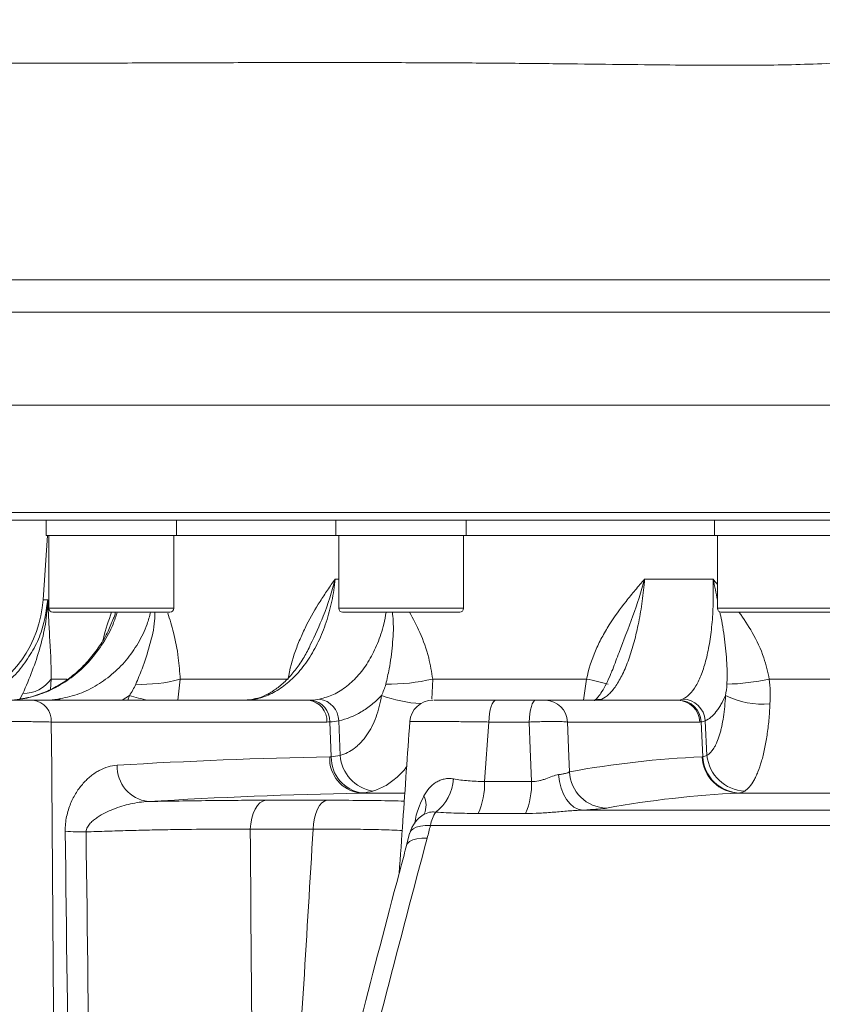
# Model space of a CAD drawing. Header units: millimetres. Extents: x 0 to 8410, y 0 to 5940.
# Tile 147 of 179: x 6636 to 6741, y 2785 to 2914. Entities that reach past the tile are written whole.
import ezdxf

# ---------------------------------------------------------------- set-up
doc = ezdxf.new("R2010")
doc.units = ezdxf.units.MM
doc.header["$LTSCALE"] = 10

msp = doc.modelspace()

# ---------------------------------------------------------------- linework, layer by layer
at = {"color": 8, "linetype": 'Continuous', "lineweight": 0}
for p, q in [((6594.8, 2879.75), (6928.73, 2879.75)), ((6928.29, 2875.52), (6595.38, 2875.52)), ((6615.23, 2849.37), (6908.23, 2849.37)), ((6677.01, 2840.69), (6677.49, 2840.69)), ((6717.38, 2840.69), (6726.3, 2840.69)), ((6638.93, 2837.99), (6639.53, 2837.99)), ((6639.69, 2836.87), (6655.96, 2836.87)), ((6677.49, 2836.87), (6693.76, 2836.87)), ((6726.87, 2836.87), (6743.14, 2836.87)), ((6640, 2827.64), (6639.89, 2826.26)), ((6640, 2827.64), (6642.02, 2827.64)), ((6656.81, 2827.64), (6656.5, 2824.87)), ((6656.81, 2827.64), (6670.87, 2827.64)), ((6689.75, 2827.64), (6689.63, 2825)), ((6689.75, 2827.64), (6709.81, 2827.64)), ((6709.43, 2824.87), (6709.81, 2827.64)), ((6733.64, 2827.64), (6756.66, 2827.64)), ((6635.89, 2825.03), (6636.29, 2825.74)), ((6639.34, 2824.88), (6639.45, 2824.87)), ((6650.18, 2825.49), (6649.24, 2824.87)), ((6650, 2824.87), (6650.18, 2825.49)), ((6666.63, 2825.02), (6666.31, 2824.99)), ((6711.17, 2824.88), (6710.96, 2824.87)), ((6675.94, 2822.03), (6640, 2822.03)), ((6676.51, 2817.5), (6676.33, 2822.04)), ((6677.66, 2817.67), (6677.49, 2822.2)), ((6697.08, 2822.03), (6696.5, 2814.28)), ((6702.34, 2822.03), (6697.08, 2822.03)), ((6724.59, 2822.03), (6707.33, 2822.03)), ((6724.98, 2817.5), (6724.75, 2822.04)), ((6725.51, 2817.67), (6725.29, 2822.2)), ((6696.5, 2814.28), (6702.63, 2814.28)), ((6667.96, 2811.82), (6675.99, 2811.82)), ((6686.02, 2812.75), (6680.28, 2812.75)), ((6756.36, 2812.75), (6729.72, 2812.75)), ((6709.28, 2810.53), (6758.04, 2810.53)), ((6701.86, 2810.1), (6695.65, 2810.1)), ((6674.15, 2808.03), (6665.95, 2808.03)), ((6965.22, 2808.53), (6689.45, 2808.53))]:
    msp.add_line(p, q, dxfattribs=at)
at = {"color": 7, "linetype": 'Continuous', "lineweight": 0}
for p, q in [((6923.99, 2863.37), (6600.27, 2863.37)), ((6907.23, 2848.37), (6616.23, 2848.37)), ((6639.32, 2848.37), (6639.32, 2846.37)), ((6656.32, 2846.37), (6656.32, 2848.37)), ((6677.12, 2848.37), (6677.12, 2846.37)), ((6694.12, 2846.37), (6694.12, 2848.37)), ((6726.51, 2848.37), (6726.51, 2846.37)), ((6639.51, 2846.37), (6638.93, 2837.99)), ((6639.32, 2846.37), (6656.32, 2846.37)), ((6639.69, 2846.37), (6639.69, 2836.87)), ((6655.96, 2836.87), (6655.96, 2846.37)), ((6656.32, 2846.37), (6677.12, 2846.37)), ((6677.12, 2846.37), (6694.12, 2846.37)), ((6677.49, 2846.37), (6677.49, 2836.87)), ((6693.76, 2836.87), (6693.76, 2846.37)), ((6694.12, 2846.37), (6726.51, 2846.37)), ((6726.51, 2846.37), (6743.51, 2846.37)), ((6726.87, 2846.37), (6726.87, 2836.87)), ((6655.46, 2836.37), (6640.19, 2836.37)), ((6693.26, 2836.37), (6677.99, 2836.37)), ((6742.64, 2836.37), (6727.37, 2836.37)), ((6673.78, 2832.09), (6673.7, 2831.92)), ((6713.22, 2828.9), (6713.16, 2828.73)), ((6637.64, 2824.87), (6673.58, 2824.87)), ((6698.01, 2824.87), (6703.2, 2824.87)), ((6704.44, 2824.87), (6721.7, 2824.87)), ((6688.63, 2810), (6688.62, 2809.99)), ((6686.72, 2807.52), (6686.32, 2805.9))]:
    msp.add_line(p, q, dxfattribs=at)
at = {"color": 8, "linetype": 'Continuous', "lineweight": 0, "flags": 128}
for points in [[(6640.85, 2825.02), (6641.11, 2824.96), (6641.28, 2824.87)], [(6698.01, 2824.87), (6697.83, 2824.82), (6697.66, 2824.66), (6697.51, 2824.4), (6697.37, 2824.05), (6697.25, 2823.62), (6697.16, 2823.13), (6697.1, 2822.59), (6697.08, 2822.03)], [(6703.2, 2824.87), (6703.03, 2824.82), (6702.88, 2824.66), (6702.73, 2824.4), (6702.61, 2824.05), (6702.5, 2823.62), (6702.42, 2823.13), (6702.36, 2822.59), (6702.34, 2822.03)], [(6711.78, 2825.02), (6711.25, 2824.96), (6710.92, 2824.87)], [(6702.63, 2814.28), (6702.47, 2818.55), (6702.34, 2822.03)], [(6707.33, 2822.03), (6707.49, 2817.51), (6707.57, 2815.53)], [(6706.17, 2815.16), (6706.29, 2814.25), (6706.51, 2813.39), (6706.82, 2812.61), (6707.21, 2811.92), (6707.67, 2811.35), (6708.17, 2810.92), (6708.72, 2810.64), (6709.28, 2810.53)], [(6665.95, 2808.03), (6666, 2808.76), (6666.13, 2809.46), (6666.32, 2810.11), (6666.57, 2810.67), (6666.87, 2811.14), (6667.21, 2811.5), (6667.58, 2811.72), (6667.96, 2811.82)], [(6674.15, 2808.03), (6674.2, 2808.76), (6674.32, 2809.46), (6674.49, 2810.11), (6674.72, 2810.67), (6674.99, 2811.14), (6675.3, 2811.5), (6675.64, 2811.72), (6675.99, 2811.82)], [(6686.75, 2807.51), (6686.89, 2807.81), (6687.18, 2808.09), (6687.6, 2808.3), (6688.13, 2808.45), (6688.76, 2808.53), (6689.45, 2808.53)], [(6686.33, 2805.9), (6686.45, 2806.16), (6686.73, 2806.44), (6687.15, 2806.65), (6687.68, 2806.8), (6688.31, 2806.87), (6689.02, 2806.87)]]:
    msp.add_lwpolyline(points, dxfattribs=at)
at = {"color": 7, "linetype": 'Continuous', "lineweight": 0}
for centre, radius, start, end in [((6623.47, 2839.07), 15.5, 293.645, 356), ((6640.19, 2836.87), 0.5, 180, 270), ((6655.46, 2836.87), 0.5, 270, 0), ((6677.99, 2836.87), 0.5, 180, 270), ((6693.26, 2836.87), 0.5, 270, 0), ((6727.37, 2836.87), 0.5, 180, 270), ((6689.75, 2821.87), 3, 90, 175.7934), ((6690.63, 2806.54), 4, 119.7781, 165.7958)]:
    msp.add_arc(centre, radius, start, end, dxfattribs=at)
at = {"color": 8, "linetype": 'Continuous', "lineweight": 0}
for centre, radius, start, end in [((6636.28, 2830.33), 4.59, 270.1177, 324.0413), ((6651.82, 2845.32), 18.38, 267.4643, 285.7576), ((6683.87, 2852.88), 25.92, 269.4318, 283.0942), ((6703.22, 2794.14), 34.14, 74.0314, 78.8621), ((6727.48, 2855.22), 28.26, 271.299, 282.5932), ((6637.3, 2822.19), 2.7, 356.547, 82.8647), ((6658.6, 2853.14), 28.9, 253.0548, 257.9943), ((6673.24, 2822.19), 2.7, 356.547, 82.8647), ((6673.56, 2822.14), 2.76, 357.9477, 82.9048), ((6674.54, 2822.11), 2.95, 1.8649, 81.1705), ((6689.29, 2842.55), 18.16, 249.9589, 266.4943), ((6704.39, 2821.93), 2.94, 1.8864, 88.9923), ((6721.65, 2821.93), 2.94, 1.8864, 88.9923), ((6721.79, 2821.91), 2.97, 2.464, 88.9808), ((6722.24, 2821.97), 3.06, 4.4422, 88.1293), ((6732.79, 2835.29), 10.94, 243.5891, 274.9415), ((6680.84, 2817.26), 4.54, 177.0882, 262.8303), ((6681.16, 2817.38), 4.65, 178.4709, 262.763), ((6682.76, 2818.05), 5.11, 184.2857, 260.654), ((6729.81, 2817.67), 4.92, 182.1052, 268.9426), ((6729.94, 2817.73), 4.97, 182.6789, 268.8374), ((6730.66, 2818.18), 5.17, 185.6693, 267.5471), ((6653.2, 2816.24), 4.63, 178.209, 262.7952), ((6712.53, 2815.77), 4.97, 182.7809, 268.8555), ((6686.55, 2814.96), 5.91, 307.4463, 356.4942), ((6687.28, 2813.97), 9.23, 335.1507, 1.9343), ((6692.6, 2813.96), 10.04, 337.3461, 1.8413), ((6686.23, 2811.17), 2.65, 334.4701, 27.1946), ((6693.31, 2808.01), 3.89, 144.4768, 172.2554), ((6644.5, 2848.72), 41.04, 266.2398, 270.0372)]:
    msp.add_arc(centre, radius, start, end, dxfattribs=at)
at = {"color": 7, "linetype": 'Continuous', "lineweight": 0}
for points, knots in [([(6572.13, 2921.36), (6571.8, 2921.4), (6570.47, 2921.54), (6568.94, 2921.21), (6567.17, 2920.74), (6565.83, 2920.25), (6564.54, 2919.62), (6563.45, 2918.87), (6562.57, 2917.95), (6561.98, 2917), (6561.62, 2916.04), (6561.45, 2915.18), (6561.4, 2914.41), (6561.45, 2913.78), (6561.52, 2913.31), (6561.59, 2912.99), (6561.68, 2912.69), (6561.81, 2912.3), (6561.99, 2911.88), (6562.15, 2911.58), (6562.36, 2911.24), (6562.54, 2910.98), (6562.68, 2910.81), (6562.81, 2910.64), (6562.99, 2910.43), (6563.34, 2910.05), (6563.82, 2909.64), (6564.39, 2909.25), (6565.02, 2908.94), (6565.74, 2908.7), (6566.6, 2908.53), (6567.91, 2908.38), (6570.15, 2908.24), (6573.72, 2908.1), (6578.28, 2907.97), (6583.81, 2907.88), (6590.2, 2907.85), (6597.35, 2907.88), (6605.3, 2907.93), (6614.01, 2907.97), (6623.37, 2907.98), (6632.88, 2908), (6642.33, 2908.01), (6651.64, 2908.04), (6661.22, 2908.07), (6670.87, 2908.1), (6680.32, 2908.1), (6689.33, 2908.07), (6697.79, 2908.02), (6705.65, 2907.95), (6712.94, 2907.86), (6719.68, 2907.78), (6725.93, 2907.73), (6731.5, 2907.73), (6736.5, 2907.8), (6741.01, 2907.95), (6745.34, 2908.19), (6749.55, 2908.55), (6754.02, 2909.09), (6759.16, 2909.97), (6763.68, 2911.08), (6767.17, 2912.2), (6769.27, 2912.98), (6771.22, 2913.8), (6773.33, 2914.79), (6775.75, 2916.08), (6778.21, 2917.62), (6780.4, 2919.19), (6782.4, 2920.82), (6784.49, 2922.72), (6786.59, 2924.86), (6788.48, 2926.95), (6789.93, 2928.63), (6791.13, 2930.07), (6792.4, 2931.61), (6793.84, 2933.43), (6795.46, 2935.61), (6796.57, 2937.14), (6797.09, 2938.01), (6797.11, 2938.04)], [0, 0, 0, 0, 0.008087, 0.032107, 0.044643, 0.057364, 0.070279, 0.082829, 0.093315, 0.101496, 0.106087, 0.10961, 0.112413, 0.11456, 0.115436, 0.116224, 0.116972, 0.117739, 0.119519, 0.121623, 0.12318, 0.123766, 0.124279, 0.124786, 0.125357, 0.126818, 0.13129, 0.138054, 0.147255, 0.159049, 0.173635, 0.191254, 0.221888, 0.253454, 0.286016, 0.319689, 0.354563, 0.390384, 0.426426, 0.462106, 0.496935, 0.53068, 0.559165, 0.587906, 0.616495, 0.644445, 0.671161, 0.695935, 0.71852, 0.739039, 0.757678, 0.774667, 0.790256, 0.804709, 0.816399, 0.827645, 0.83855, 0.849128, 0.859802, 0.873327, 0.889744, 0.896678, 0.902681, 0.907812, 0.913605, 0.92129, 0.929748, 0.936647, 0.942477, 0.949819, 0.958388, 0.965424, 0.971074, 0.975073, 0.979481, 0.986002, 0.992355, 0.999708, 1, 1, 1, 1]), ([(6648.11, 2835.6), (6647.89, 2835.02), (6647.39, 2833.74), (6646.31, 2831.92), (6644.99, 2830.15), (6643.46, 2828.6), (6641.78, 2827.29), (6639.97, 2826.23), (6638.04, 2825.49), (6636.64, 2825.08), (6635.89, 2825.03), (6635.81, 2825.02)], [0, 0, 0, 0, 0.101789, 0.227174, 0.352985, 0.477613, 0.603619, 0.729781, 0.856601, 0.984745, 1, 1, 1, 1]), ([(6673.72, 2831.91), (6673.44, 2831.36), (6672.85, 2830.22), (6671.8, 2828.74), (6670.64, 2827.43), (6669.44, 2826.39), (6668.2, 2825.63), (6667.14, 2825.16), (6666.53, 2825.06), (6666.32, 2825.02)], [0, 0, 0, 0, 0.140972, 0.293992, 0.447415, 0.602403, 0.754915, 0.915784, 1, 1, 1, 1]), ([(6713.12, 2828.75), (6713.07, 2828.61), (6712.84, 2827.95), (6712.39, 2827.01), (6711.82, 2825.97), (6711.31, 2825.28), (6710.95, 2824.91), (6710.76, 2824.81), (6710.8, 2824.83), (6710.81, 2824.83)], [0, 0, 0, 0, 0.049775, 0.248159, 0.443244, 0.626819, 0.807321, 0.983894, 1, 1, 1, 1]), ([(6627.56, 2824.87), (6627.92, 2824.87), (6628.31, 2824.87), (6628.93, 2824.87), (6629.14, 2824.87), (6629.58, 2824.87), (6629.8, 2824.87), (6630.47, 2824.87), (6630.93, 2824.87), (6631.88, 2824.87), (6632.35, 2824.87), (6633.05, 2824.87), (6633.28, 2824.87), (6633.74, 2824.87), (6633.98, 2824.87), (6634.65, 2824.87), (6635.08, 2824.87), (6635.7, 2824.87), (6635.91, 2824.87), (6636.3, 2824.87), (6636.48, 2824.87), (6637.02, 2824.87), (6637.35, 2824.87), (6637.64, 2824.87)], [0, 0, 0, 0, 0.125, 0.125, 0.1875, 0.1875, 0.25, 0.25, 0.375, 0.375, 0.5, 0.5, 0.5625, 0.5625, 0.625, 0.625, 0.75, 0.75, 0.8125, 0.8125, 0.875, 0.875, 1, 1, 1, 1]), ([(6666.31, 2824.99), (6666.25, 2824.98), (6665.97, 2824.91), (6665.63, 2824.91), (6665.36, 2824.9)], [0, 0, 0, 0, 0.206224, 1, 1, 1, 1]), ([(6689.88, 2824.87), (6689.89, 2824.87), (6689.93, 2824.87), (6691.55, 2824.87), (6694.28, 2824.87), (6696.77, 2824.87), (6698.01, 2824.87)], [0, 0, 0, 0, 0.193614, 0.462106, 0.731063, 1, 1, 1, 1]), ([(6703.2, 2824.87), (6703.32, 2824.87), (6703.46, 2824.87), (6703.72, 2824.87), (6703.85, 2824.87), (6704.08, 2824.87), (6704.18, 2824.87), (6704.35, 2824.87), (6704.41, 2824.87), (6704.44, 2824.87)], [0, 0, 0, 0, 0.25, 0.25, 0.5, 0.5, 0.75, 0.75, 1, 1, 1, 1]), ([(6686.76, 2822.08), (6686.45, 2817.75), (6685.99, 2811.15), (6685.53, 2804.55), (6685.37, 2802.28)], [0, 0, 0, 0, 0.655694, 1, 1, 1, 1]), ([(6652.62, 2811.65), (6653.29, 2811.66), (6653.97, 2811.68), (6655.32, 2811.7), (6655.99, 2811.71), (6657.99, 2811.74), (6659.29, 2811.76), (6661.86, 2811.79), (6663.12, 2811.8), (6664.98, 2811.81), (6665.59, 2811.81), (6666.79, 2811.82), (6667.38, 2811.82), (6667.96, 2811.82)], [0, 0, 0, 0, 0.125, 0.125, 0.25, 0.25, 0.5, 0.5, 0.75, 0.75, 0.875, 0.875, 1, 1, 1, 1]), ([(6686.33, 2805.9), (6686.11, 2805.08), (6684.21, 2797.99), (6680.69, 2784.42), (6675.82, 2765.3), (6671.08, 2746.16), (6668.04, 2733.39), (6666.53, 2727.06)], [0, 0, 0, 0, 0.031882, 0.274973, 0.520838, 0.76243, 1, 1, 1, 1])]:
    msp.add_open_spline(points, degree=3, knots=knots, dxfattribs=at)
at = {"color": 8, "linetype": 'Continuous', "lineweight": 0}
for points, knots in [([(6677.01, 2840.69), (6676.97, 2840.2), (6676.91, 2839.71), (6676.77, 2838.76), (6676.68, 2838.28), (6676.39, 2836.88), (6676.15, 2835.96), (6675.7, 2834.62), (6675.54, 2834.18), (6675.2, 2833.33), (6675.01, 2832.91), (6674.44, 2831.71), (6674.01, 2830.95), (6673.3, 2829.88), (6673.05, 2829.54), (6672.55, 2828.89), (6672.29, 2828.58), (6671.49, 2827.71), (6670.93, 2827.2), (6669.75, 2826.3), (6669.14, 2825.94), (6667.9, 2825.36), (6667.27, 2825.15), (6666.63, 2825.02)], [0, 0, 0, 0, 0.0625, 0.0625, 0.125, 0.125, 0.25, 0.25, 0.3125, 0.3125, 0.375, 0.375, 0.5, 0.5, 0.5625, 0.5625, 0.625, 0.625, 0.75, 0.75, 0.875, 0.875, 1, 1, 1, 1]), ([(6670.87, 2827.64), (6671.1, 2828.91), (6671.43, 2830.13), (6672.05, 2831.9), (6672.28, 2832.47), (6672.77, 2833.61), (6673.03, 2834.16), (6673.84, 2835.77), (6674.43, 2836.79), (6675.37, 2838.27), (6675.69, 2838.76), (6676.35, 2839.73), (6676.68, 2840.21), (6677.01, 2840.69)], [0, 0, 0, 0, 0.25, 0.25, 0.375, 0.375, 0.5, 0.5, 0.75, 0.75, 0.875, 0.875, 1, 1, 1, 1]), ([(6677.01, 2840.69), (6677.01, 2840.68), (6676.61, 2839.05), (6675.68, 2836.09), (6674.37, 2833.34), (6673.78, 2832.09)], [0, 0, 0, 0, 0.002898, 0.549842, 1, 1, 1, 1]), ([(6709.81, 2827.64), (6710.07, 2828.91), (6710.47, 2830.13), (6711.22, 2831.9), (6711.5, 2832.47), (6712.1, 2833.61), (6712.43, 2834.16), (6713.44, 2835.77), (6714.18, 2836.79), (6715.35, 2838.27), (6715.75, 2838.76), (6716.56, 2839.73), (6716.97, 2840.21), (6717.38, 2840.69)], [0, 0, 0, 0, 0.25, 0.25, 0.375, 0.375, 0.5, 0.5, 0.75, 0.75, 0.875, 0.875, 1, 1, 1, 1]), ([(6717.38, 2840.69), (6717.34, 2840.2), (6717.3, 2839.71), (6717.19, 2838.76), (6717.13, 2838.28), (6716.94, 2836.88), (6716.79, 2835.96), (6716.52, 2834.62), (6716.43, 2834.18), (6716.23, 2833.33), (6716.13, 2832.91), (6715.81, 2831.71), (6715.57, 2830.95), (6715.19, 2829.88), (6715.06, 2829.54), (6714.79, 2828.89), (6714.65, 2828.58), (6714.23, 2827.71), (6713.94, 2827.2), (6713.34, 2826.3), (6713.03, 2825.94), (6712.41, 2825.36), (6712.1, 2825.15), (6711.78, 2825.02)], [0, 0, 0, 0, 0.0625, 0.0625, 0.125, 0.125, 0.25, 0.25, 0.3125, 0.3125, 0.375, 0.375, 0.5, 0.5, 0.5625, 0.5625, 0.625, 0.625, 0.75, 0.75, 0.875, 0.875, 1, 1, 1, 1]), ([(6717.38, 2840.69), (6717.38, 2840.68), (6716.92, 2839.05), (6715.88, 2835.77), (6714.32, 2831.88), (6713.49, 2829.63), (6713.22, 2828.9)], [0, 0, 0, 0, 0.002081, 0.394876, 0.80195, 1, 1, 1, 1]), ([(6722.34, 2825.02), (6722.66, 2825.15), (6722.96, 2825.36), (6723.54, 2825.94), (6723.81, 2826.3), (6724.34, 2827.2), (6724.58, 2827.71), (6724.92, 2828.58), (6725.02, 2828.89), (6725.23, 2829.54), (6725.32, 2829.88), (6725.59, 2830.95), (6725.75, 2831.71), (6725.94, 2832.92), (6726, 2833.34), (6726.1, 2834.19), (6726.15, 2834.63), (6726.26, 2835.97), (6726.31, 2836.88), (6726.35, 2838.75), (6726.34, 2839.71), (6726.3, 2840.69)], [0, 0, 0, 0, 0.125, 0.125, 0.25, 0.25, 0.375, 0.375, 0.4375, 0.4375, 0.5, 0.5, 0.625, 0.625, 0.6875, 0.6875, 0.75, 0.75, 0.875, 0.875, 1, 1, 1, 1]), ([(6726.87, 2837.95), (6726.7, 2838.85), (6726.53, 2839.75), (6726.31, 2840.68), (6726.3, 2840.69)], [0, 0, 0, 0, 0.990732, 1, 1, 1, 1]), ([(6726.3, 2840.69), (6726.31, 2840.68), (6726.5, 2840.45), (6726.69, 2840.21), (6726.87, 2839.97)], [0, 0, 0, 0, 0.0235042, 1, 1, 1, 1]), ([(6634.33, 2827.39), (6634.42, 2827.45), (6635.2, 2828.04), (6636.39, 2829.47), (6637.81, 2831.64), (6639.05, 2834.47), (6639.35, 2836.66), (6639.53, 2837.99)], [0, 0, 0, 0, 0.0273075, 0.2417644, 0.456695, 0.671628, 1, 1, 1, 1]), ([(6636.29, 2825.74), (6636.72, 2826.74), (6637.13, 2827.72), (6637.89, 2829.7), (6638.23, 2830.7), (6638.81, 2832.73), (6639.05, 2833.76), (6639.31, 2835.33), (6639.38, 2835.86), (6639.48, 2836.92), (6639.51, 2837.46), (6639.53, 2837.99)], [0, 0, 0, 0, 0.25, 0.25, 0.5, 0.5, 0.75, 0.75, 0.875, 0.875, 1, 1, 1, 1]), ([(6640, 2827.64), (6639.97, 2829.69), (6639.88, 2831.51), (6639.73, 2834.05), (6639.68, 2834.86), (6639.62, 2836.05), (6639.6, 2836.44), (6639.57, 2837.02), (6639.56, 2837.21), (6639.54, 2837.6), (6639.53, 2837.8), (6639.53, 2837.99)], [0, 0, 0, 0, 0.5, 0.5, 0.75, 0.75, 0.875, 0.875, 0.9375, 0.9375, 1, 1, 1, 1]), ([(6648.59, 2836.37), (6648.42, 2835.84), (6647.97, 2834.42), (6646.79, 2832.29), (6645.13, 2830.06), (6643.14, 2828.15), (6640.93, 2826.65), (6638.5, 2825.54), (6636.81, 2825.19), (6635.95, 2825.02)], [0, 0, 0, 0, 0.088262, 0.237988, 0.392056, 0.541857, 0.696017, 0.845834, 1, 1, 1, 1]), ([(6640.85, 2825.02), (6641.69, 2825.19), (6643.38, 2825.54), (6645.75, 2826.64), (6647.91, 2828.15), (6649.81, 2830.04), (6651.36, 2832.28), (6652.44, 2834.41), (6652.81, 2835.84), (6652.95, 2836.37)], [0, 0, 0, 0, 0.152015, 0.304029, 0.456033, 0.608036, 0.759956, 0.911876, 1, 1, 1, 1]), ([(6646.76, 2832.78), (6646.77, 2832.83), (6647.07, 2834.13), (6647.47, 2835.27), (6647.87, 2836.37)], [0, 0, 0, 0, 0.0348379, 1, 1, 1, 1]), ([(6648.37, 2836.37), (6648.34, 2836.2), (6648.28, 2835.93), (6648.16, 2835.68), (6648.11, 2835.6)], [0, 0, 0, 0, 0.644113, 1, 1, 1, 1]), ([(6651.01, 2826.96), (6651.29, 2827.63), (6652.01, 2829.3), (6652.84, 2832.04), (6653.48, 2834.5), (6653.51, 2836), (6653.52, 2836.37)], [0, 0, 0, 0, 0.218777, 0.55339, 0.887779, 1, 1, 1, 1]), ([(6655.2, 2836.25), (6655.45, 2835.41), (6656, 2833.59), (6656.59, 2830.69), (6656.74, 2828.57), (6656.81, 2827.64)], [0, 0, 0, 0, 0.321078, 0.701393, 1, 1, 1, 1]), ([(6674.99, 2825.02), (6675.6, 2825.19), (6676.84, 2825.53), (6678.56, 2826.63), (6680.13, 2828.13), (6681.49, 2830.02), (6682.58, 2832.27), (6683.33, 2834.4), (6683.57, 2835.84), (6683.66, 2836.37)], [0, 0, 0, 0, 0.149832, 0.30401, 0.453825, 0.607998, 0.757736, 0.911819, 1, 1, 1, 1]), ([(6683.62, 2826.96), (6683.78, 2827.63), (6684.18, 2829.3), (6684.5, 2832.04), (6684.68, 2834.5), (6684.52, 2836), (6684.48, 2836.37)], [0, 0, 0, 0, 0.218777, 0.55339, 0.887779, 1, 1, 1, 1]), ([(6686.72, 2836.37), (6687.19, 2835.5), (6688.18, 2833.63), (6689.25, 2830.69), (6689.59, 2828.57), (6689.75, 2827.64)], [0, 0, 0, 0, 0.331219, 0.705854, 1, 1, 1, 1]), ([(6728.12, 2826.96), (6728.13, 2827.63), (6728.17, 2829.3), (6727.91, 2832.04), (6727.6, 2834.52), (6727.27, 2836.02), (6727.19, 2836.41)], [0, 0, 0, 0, 0.217957, 0.551318, 0.884455, 1, 1, 1, 1]), ([(6729.69, 2836.37), (6730.29, 2835.5), (6731.56, 2833.63), (6732.95, 2830.69), (6733.43, 2828.57), (6733.64, 2827.64)], [0, 0, 0, 0, 0.331219, 0.705854, 1, 1, 1, 1]), ([(6683.06, 2825.49), (6682.66, 2825.06), (6682.23, 2824.66), (6681.57, 2824.12), (6681.34, 2823.95), (6680.88, 2823.63), (6680.65, 2823.48), (6679.48, 2822.79), (6678.51, 2822.41), (6677.49, 2822.2)], [0, 0, 0, 0, 0.25, 0.25, 0.375, 0.375, 0.5, 0.5, 1, 1, 1, 1]), ([(6677.66, 2817.67), (6678.33, 2817.85), (6678.96, 2818.17), (6679.7, 2818.74), (6679.84, 2818.86), (6680.13, 2819.12), (6680.26, 2819.25), (6680.67, 2819.68), (6680.92, 2820), (6681.27, 2820.51), (6681.39, 2820.69), (6681.61, 2821.06), (6681.72, 2821.25), (6682.02, 2821.84), (6682.2, 2822.26), (6682.52, 2823.12), (6682.66, 2823.57), (6682.9, 2824.51), (6682.99, 2825), (6683.06, 2825.49)], [0, 0, 0, 0, 0.25, 0.25, 0.3125, 0.3125, 0.375, 0.375, 0.5, 0.5, 0.5625, 0.5625, 0.625, 0.625, 0.75, 0.75, 0.875, 0.875, 1, 1, 1, 1]), ([(6727.93, 2825.49), (6727.74, 2825.06), (6727.54, 2824.66), (6727.23, 2824.12), (6727.13, 2823.95), (6726.91, 2823.63), (6726.8, 2823.48), (6726.25, 2822.79), (6725.78, 2822.41), (6725.29, 2822.2)], [0, 0, 0, 0, 0.25, 0.25, 0.375, 0.375, 0.5, 0.5, 1, 1, 1, 1]), ([(6725.51, 2817.67), (6725.83, 2817.85), (6726.13, 2818.17), (6726.48, 2818.74), (6726.55, 2818.86), (6726.68, 2819.12), (6726.74, 2819.25), (6726.93, 2819.68), (6727.04, 2820), (6727.2, 2820.51), (6727.25, 2820.69), (6727.35, 2821.06), (6727.39, 2821.25), (6727.52, 2821.84), (6727.6, 2822.26), (6727.73, 2823.12), (6727.79, 2823.57), (6727.87, 2824.51), (6727.91, 2825), (6727.93, 2825.49)], [0, 0, 0, 0, 0.25, 0.25, 0.3125, 0.3125, 0.375, 0.375, 0.5, 0.5, 0.5625, 0.5625, 0.625, 0.625, 0.75, 0.75, 0.875, 0.875, 1, 1, 1, 1]), ([(6733.73, 2824.39), (6733.7, 2823.67), (6733.65, 2822.97), (6733.52, 2821.6), (6733.44, 2820.94), (6733.25, 2819.69), (6733.15, 2819.09), (6732.97, 2818.23), (6732.9, 2817.95), (6732.77, 2817.41), (6732.7, 2817.15), (6732.48, 2816.4), (6732.33, 2815.95), (6732.08, 2815.32), (6731.99, 2815.12), (6731.82, 2814.75), (6731.73, 2814.57), (6731.26, 2813.75), (6730.86, 2813.28), (6730.44, 2813.01)], [0, 0, 0, 0, 0.125, 0.125, 0.25, 0.25, 0.375, 0.375, 0.4375, 0.4375, 0.5, 0.5, 0.625, 0.625, 0.6875, 0.6875, 0.75, 0.75, 1, 1, 1, 1]), ([(6640, 2822.03), (6639.58, 2822.04), (6639.12, 2822.05), (6638.35, 2822.06), (6638.08, 2822.07), (6637.53, 2822.07), (6637.23, 2822.08), (6636.35, 2822.09), (6635.73, 2822.09), (6634.77, 2822.1), (6634.44, 2822.1), (6633.77, 2822.1), (6633.44, 2822.1), (6632.44, 2822.1), (6631.77, 2822.1), (6630.41, 2822.09), (6629.75, 2822.09), (6628.79, 2822.08), (6628.48, 2822.07), (6627.86, 2822.07), (6627.55, 2822.06), (6626.67, 2822.05), (6626.12, 2822.04), (6625.6, 2822.03)], [0, 0, 0, 0, 0.125, 0.125, 0.1875, 0.1875, 0.25, 0.25, 0.375, 0.375, 0.4375, 0.4375, 0.5, 0.5, 0.625, 0.625, 0.75, 0.75, 0.8125, 0.8125, 0.875, 0.875, 1, 1, 1, 1]), ([(6697.08, 2822.03), (6696.29, 2822.04), (6694.72, 2822.06), (6692.58, 2822.08), (6690.71, 2822.09), (6689.14, 2822.1), (6687.93, 2822.1), (6687.14, 2822.1), (6686.76, 2822.09), (6686.79, 2822.08), (6686.81, 2822.08)], [0, 0, 0, 0, 0.134473, 0.268945, 0.403469, 0.537992, 0.672296, 0.8066, 0.940764, 1, 1, 1, 1]), ([(6707.33, 2822.03), (6707.26, 2822.04), (6707.16, 2822.05), (6706.92, 2822.06), (6706.78, 2822.07), (6706.45, 2822.08), (6706.27, 2822.09), (6705.87, 2822.09), (6705.64, 2822.09), (6705.18, 2822.09), (6704.94, 2822.09), (6704.43, 2822.09), (6704.18, 2822.08), (6703.65, 2822.07), (6703.39, 2822.06), (6702.86, 2822.05), (6702.6, 2822.04), (6702.34, 2822.03)], [0, 0, 0, 0, 0.125, 0.125, 0.25, 0.25, 0.375, 0.375, 0.5, 0.5, 0.625, 0.625, 0.75, 0.75, 0.875, 0.875, 1, 1, 1, 1]), ([(6641.81, 2807.78), (6641.81, 2808.11), (6641.82, 2808.43), (6641.89, 2809.07), (6641.93, 2809.39), (6642.06, 2809.99), (6642.13, 2810.28), (6642.31, 2810.85), (6642.41, 2811.13), (6642.73, 2811.91), (6642.99, 2812.39), (6643.4, 2813.05), (6643.55, 2813.27), (6643.85, 2813.66), (6644.01, 2813.85), (6644.48, 2814.39), (6644.81, 2814.7), (6645.34, 2815.12), (6645.52, 2815.25), (6645.88, 2815.5), (6646.06, 2815.61), (6647, 2816.1), (6647.77, 2816.34), (6648.58, 2816.39)], [0, 0, 0, 0, 0.0625, 0.0625, 0.125, 0.125, 0.1875, 0.1875, 0.25, 0.25, 0.375, 0.375, 0.4375, 0.4375, 0.5, 0.5, 0.625, 0.625, 0.6875, 0.6875, 0.75, 0.75, 1, 1, 1, 1]), ([(6686.35, 2816.22), (6686.33, 2816.19), (6685.91, 2815.56), (6684.95, 2814.67), (6683.49, 2813.57), (6682.45, 2813.2), (6681.93, 2813.01)], [0, 0, 0, 0, 0.013772, 0.355473, 0.677735, 1, 1, 1, 1]), ([(6706.17, 2815.16), (6706.34, 2815.18), (6706.5, 2815.2), (6706.79, 2815.26), (6706.92, 2815.29), (6707.28, 2815.38), (6707.45, 2815.45), (6707.57, 2815.53)], [0, 0, 0, 0, 0.25, 0.25, 0.5, 0.5, 1, 1, 1, 1]), ([(6688.59, 2812.38), (6688.8, 2812.76), (6689.03, 2813.11), (6689.43, 2813.56), (6689.57, 2813.7), (6689.87, 2813.96), (6690.03, 2814.07), (6690.35, 2814.27), (6690.52, 2814.36), (6690.88, 2814.5), (6691.06, 2814.55), (6691.45, 2814.63), (6691.64, 2814.65), (6692.04, 2814.65), (6692.24, 2814.63), (6692.45, 2814.6)], [0, 0, 0, 0, 0.25, 0.25, 0.375, 0.375, 0.5, 0.5, 0.625, 0.625, 0.75, 0.75, 0.875, 0.875, 1, 1, 1, 1]), ([(6692.45, 2814.6), (6693.06, 2814.5), (6693.71, 2814.41), (6695.06, 2814.3), (6695.77, 2814.27), (6696.5, 2814.28)], [0, 0, 0, 0, 0.5, 0.5, 1, 1, 1, 1]), ([(6702.63, 2814.28), (6702.94, 2814.26), (6703.26, 2814.29), (6703.74, 2814.39), (6703.9, 2814.43), (6704.21, 2814.52), (6704.36, 2814.57), (6704.8, 2814.73), (6705.09, 2814.85), (6705.65, 2815.04), (6705.91, 2815.12), (6706.17, 2815.16)], [0, 0, 0, 0, 0.25, 0.25, 0.375, 0.375, 0.5, 0.5, 0.75, 0.75, 1, 1, 1, 1]), ([(6652.62, 2811.65), (6651.85, 2811.62), (6651.09, 2811.51), (6649.95, 2811.26), (6649.57, 2811.15), (6648.83, 2810.93), (6648.46, 2810.8), (6647.73, 2810.51), (6647.37, 2810.35), (6646.67, 2810), (6646.33, 2809.81), (6645.83, 2809.47), (6645.67, 2809.36), (6645.36, 2809.1), (6645.21, 2808.97), (6644.94, 2808.66), (6644.81, 2808.5), (6644.61, 2808.12), (6644.54, 2807.91), (6644.53, 2807.69)], [0, 0, 0, 0, 0.25, 0.25, 0.375, 0.375, 0.5, 0.5, 0.625, 0.625, 0.75, 0.75, 0.8125, 0.8125, 0.875, 0.875, 0.9375, 0.9375, 1, 1, 1, 1]), ([(6675.99, 2811.82), (6677.5, 2811.81), (6680.56, 2811.81), (6683.85, 2811.76), (6685.5, 2811.72), (6686.03, 2811.7)], [0, 0, 0, 0, 0.397411, 0.806363, 1, 1, 1, 1]), ([(6687.4, 2808.78), (6687.41, 2808.87), (6687.52, 2809.71), (6687.91, 2810.96), (6688.39, 2811.96), (6688.59, 2812.38)], [0, 0, 0, 0, 0.072948, 0.614263, 1, 1, 1, 1]), ([(6709.28, 2810.53), (6708.67, 2810.51), (6708.05, 2810.47), (6706.8, 2810.37), (6706.18, 2810.31), (6704.93, 2810.21), (6704.3, 2810.17), (6703.07, 2810.11), (6702.46, 2810.1), (6701.86, 2810.1)], [0, 0, 0, 0, 0.25, 0.25, 0.5, 0.5, 0.75, 0.75, 1, 1, 1, 1]), ([(6712.43, 2810.8), (6712.18, 2810.75), (6711.78, 2810.7), (6710.97, 2810.63), (6710.67, 2810.61), (6710.01, 2810.57), (6709.66, 2810.55), (6709.28, 2810.53)], [0, 0, 0, 0, 0.5, 0.5, 0.75, 0.75, 1, 1, 1, 1]), ([(6690.14, 2810.27), (6689.94, 2810.28), (6689.4, 2810.33), (6688.94, 2810.13), (6688.65, 2810)], [0, 0, 0, 0, 0.370845, 1, 1, 1, 1]), ([(6695.65, 2810.1), (6694.7, 2810.1), (6693.77, 2810.11), (6691.93, 2810.17), (6691.03, 2810.22), (6690.14, 2810.27)], [0, 0, 0, 0, 0.5, 0.5, 1, 1, 1, 1]), ([(6665.95, 2808.03), (6665.15, 2808.04), (6664.33, 2808.04), (6662.65, 2808.04), (6661.79, 2808.04), (6659.18, 2808.03), (6657.4, 2808.01), (6654.64, 2807.97), (6653.71, 2807.95), (6651.86, 2807.91), (6650.93, 2807.89), (6649.09, 2807.84), (6648.18, 2807.81), (6646.81, 2807.77), (6646.35, 2807.75), (6645.44, 2807.72), (6644.98, 2807.71), (6644.53, 2807.69)], [0, 0, 0, 0, 0.125, 0.125, 0.25, 0.25, 0.5, 0.5, 0.625, 0.625, 0.75, 0.75, 0.875, 0.875, 0.9375, 0.9375, 1, 1, 1, 1]), ([(6670.15, 2742.13), (6670.66, 2750.65), (6672, 2772.61), (6673.33, 2794.58), (6674.15, 2808.03)], [0, 0, 0, 0, 0.387532, 1, 1, 1, 1]), ([(6685.76, 2807.85), (6685.33, 2807.88), (6684.2, 2807.95), (6681.62, 2808.01), (6678.2, 2808.05), (6675.51, 2808.04), (6674.15, 2808.03)], [0, 0, 0, 0, 0.172059, 0.450663, 0.721397, 1, 1, 1, 1]), ([(6689.02, 2806.87), (6685.45, 2793.51), (6681.95, 2780.03), (6675.12, 2752.84), (6671.78, 2739.14), (6668.51, 2725.32)], [0, 0, 0, 0, 0.5, 0.5, 1, 1, 1, 1])]:
    msp.add_open_spline(points, degree=3, knots=knots, dxfattribs=at)
for points in [[(6733.64, 2827.64), (6733.76, 2826.54), (6733.79, 2825.46), (6733.73, 2824.39)], [(6650.18, 2825.49), (6650.5, 2825.96), (6650.78, 2826.45), (6651.01, 2826.96)], [(6683.06, 2825.49), (6683.29, 2825.96), (6683.48, 2826.45), (6683.62, 2826.96)], [(6727.93, 2825.49), (6728.02, 2825.96), (6728.09, 2826.45), (6728.12, 2826.96)], [(6666.63, 2825.02), (6666.25, 2824.94), (6665.86, 2824.9), (6665.45, 2824.88)], [(6673.58, 2824.87), (6673.69, 2824.87), (6673.8, 2824.87), (6673.91, 2824.88)], [(6673.91, 2824.88), (6674.25, 2824.9), (6674.62, 2824.94), (6674.99, 2825.02)], [(6711.78, 2825.02), (6711.59, 2824.94), (6711.39, 2824.9), (6711.17, 2824.88)], [(6721.7, 2824.87), (6721.75, 2824.87), (6721.79, 2824.87), (6721.84, 2824.88)], [(6721.84, 2824.88), (6721.99, 2824.9), (6722.16, 2824.94), (6722.34, 2825.02)], [(6640, 2822.03), (6640.24, 2789.94), (6640.49, 2757.84), (6640.76, 2725.75)], [(6676.33, 2822.04), (6676.2, 2822.03), (6676.07, 2822.03), (6675.94, 2822.03)], [(6677.49, 2822.2), (6677.09, 2822.11), (6676.7, 2822.06), (6676.33, 2822.04)], [(6724.75, 2822.04), (6724.7, 2822.03), (6724.64, 2822.03), (6724.59, 2822.03)], [(6725.29, 2822.2), (6725.09, 2822.11), (6724.92, 2822.06), (6724.75, 2822.04)], [(6648.58, 2816.39), (6657.81, 2816.94), (6667.05, 2817.31), (6676.31, 2817.49)], [(6676.31, 2817.49), (6676.37, 2817.49), (6676.44, 2817.5), (6676.51, 2817.5)], [(6676.51, 2817.5), (6676.89, 2817.52), (6677.27, 2817.58), (6677.66, 2817.67)], [(6707.57, 2815.53), (6713.32, 2816.58), (6719.09, 2817.23), (6724.89, 2817.49)], [(6724.89, 2817.49), (6724.92, 2817.49), (6724.95, 2817.5), (6724.98, 2817.5)], [(6724.98, 2817.5), (6725.14, 2817.52), (6725.32, 2817.58), (6725.51, 2817.67)], [(6681.93, 2813.01), (6681.47, 2812.88), (6681.02, 2812.8), (6680.57, 2812.77)], [(6730.44, 2813.01), (6730.23, 2812.88), (6730.03, 2812.8), (6729.84, 2812.77)], [(6680.28, 2812.75), (6671.05, 2812.57), (6661.83, 2812.21), (6652.62, 2811.65)], [(6680.57, 2812.77), (6680.47, 2812.76), (6680.37, 2812.76), (6680.28, 2812.75)], [(6729.72, 2812.75), (6723.93, 2812.49), (6718.17, 2811.84), (6712.43, 2810.8)], [(6729.84, 2812.77), (6729.8, 2812.76), (6729.76, 2812.76), (6729.72, 2812.75)], [(6642.82, 2728.4), (6642.48, 2754.86), (6642.14, 2781.32), (6641.81, 2807.78)], [(6665.95, 2808.03), (6666.14, 2781.5), (6666.35, 2754.98), (6666.56, 2728.45)], [(6689.45, 2808.53), (6689.31, 2807.98), (6689.17, 2807.42), (6689.02, 2806.87)], [(6644.53, 2807.69), (6644.86, 2781.23), (6645.19, 2754.77), (6645.53, 2728.32)]]:
    msp.add_open_spline(points, degree=3, dxfattribs=at)
at = {"color": 7, "linetype": 'Continuous', "lineweight": 0}
for points in [[(6635.95, 2825.02), (6635.44, 2824.94), (6634.92, 2824.9), (6634.4, 2824.88)], [(6639.34, 2824.88), (6639.84, 2824.9), (6640.34, 2824.94), (6640.85, 2825.02)]]:
    msp.add_open_spline(points, degree=3, dxfattribs=at)

doc.saveas('drawing.dxf')
